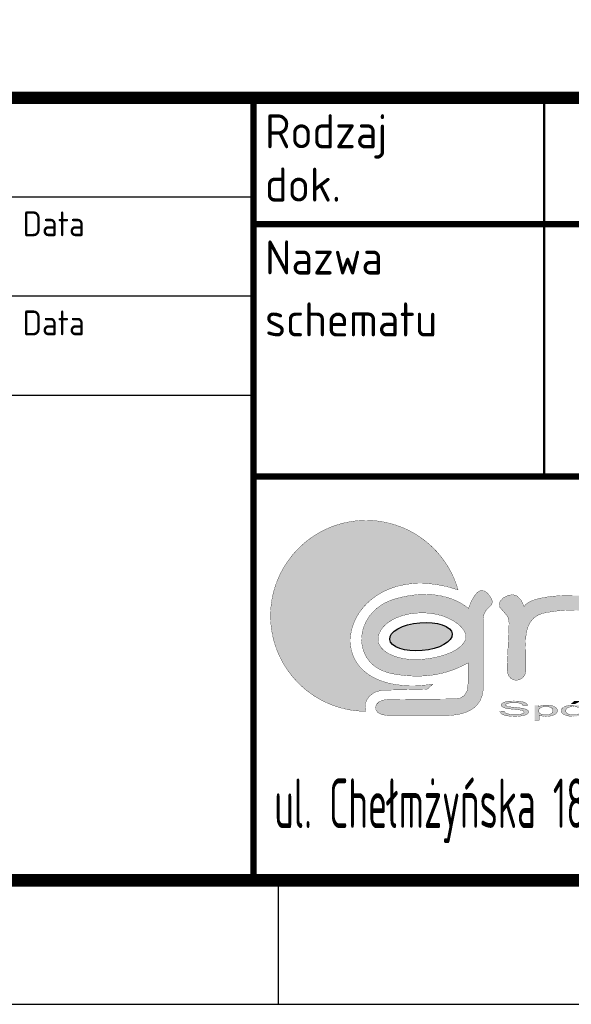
# Model space of a CAD drawing. Header units: millimetres. Extents: x 472 to 1299, y 510 to 798.
# Tile 24 of 69: x 698 to 720, y 510 to 550. Entities that reach past the tile are written whole.
import ezdxf
from ezdxf.enums import TextEntityAlignment as Align

# ---------------------------------------------------------------- set-up
doc = ezdxf.new("R2010")
doc.units = ezdxf.units.MM
doc.header["$LTSCALE"] = 4
doc.linetypes.add('DOT2', pattern=[0.125, 0, -0.125])
for name, color, linetype in [('LOGO', 152, 'Continuous'), ('Ramka', 7, 'Continuous'), ('WARSTWA_1', 7, 'Continuous')]:
    doc.layers.add(name, color=color, linetype=linetype)
doc.styles.add('ROMAND', font='romand')
doc.styles.get("Standard").update_dxf_attribs({"font": 'ISOCP.SHX'})

# ---------------------------------------------------------------- blocks, each defined once
blk = doc.blocks.new('LOGO')
at = {"layer": 'LOGO'}
blk.add_hatch(color=256, dxfattribs=at).paths.add_polyline_path([(6.599, 6.995), (6.76, 7.034), (6.926, 7.067), (7.096, 7.094), (7.271, 7.115), (7.449, 7.129), (7.633, 7.137), (7.82, 7.137), (8.011, 7.131), (8.207, 7.117), (8.407, 7.095), (8.611, 7.066), (8.819, 7.029), (9.031, 6.984), (9.246, 6.93), (9.466, 6.867), (9.689, 6.796), (9.613, 7.042), (9.524, 7.281), (9.423, 7.515), (9.311, 7.743), (9.188, 7.964), (9.054, 8.178), (8.909, 8.384), (8.754, 8.582), (8.59, 8.772), (8.416, 8.954), (8.233, 9.126), (8.042, 9.289), (7.843, 9.443), (7.635, 9.586), (7.421, 9.719), (7.199, 9.841), (6.971, 9.952), (6.736, 10.051), (6.495, 10.138), (6.249, 10.213), (5.998, 10.275), (5.741, 10.324), (5.481, 10.359), (5.216, 10.38), (4.948, 10.388), (4.687, 10.381), (4.429, 10.36), (4.176, 10.327), (3.926, 10.281), (3.681, 10.222), (3.441, 10.151), (3.206, 10.069), (2.976, 9.975), (2.753, 9.87), (2.536, 9.754), (2.325, 9.628), (2.121, 9.492), (1.925, 9.347), (1.736, 9.191), (1.555, 9.027), (1.382, 8.855), (1.218, 8.674), (1.063, 8.485), (0.917, 8.288), (0.781, 8.084), (0.655, 7.874), (0.539, 7.656), (0.434, 7.433), (0.34, 7.203), (0.258, 6.968), (0.187, 6.728), (0.128, 6.483), (0.082, 6.234), (0.049, 5.98), (0.028, 5.723), (0.022, 5.462), (0.028, 5.201), (0.049, 4.944), (0.082, 4.691), (0.128, 4.442), (0.186, 4.198), (0.257, 3.958), (0.339, 3.724), (0.432, 3.495), (0.537, 3.272), (0.652, 3.055), (0.777, 2.844), (0.913, 2.641), (1.058, 2.445), (1.212, 2.256), (1.376, 2.075), (1.548, 1.902), (1.728, 1.738), (1.916, 1.583), (2.112, 1.438), (2.315, 1.301), (2.525, 1.175), (2.741, 1.059), (2.964, 0.954), (3.193, 0.86), (3.427, 0.777), (3.666, 0.705), (3.91, 0.646), (4.159, 0.599), (4.411, 0.565), (4.668, 0.544), (4.928, 0.536), (4.895, 0.818), (4.964, 1.091), (5.132, 1.333), (5.396, 1.519), (5.754, 1.623), (8.09, 1.673), (8.189, 1.758), (8.286, 1.845), (8.38, 1.934), (8.133, 1.904), (7.894, 1.881), (7.663, 1.866), (7.44, 1.858), (7.224, 1.858), (7.017, 1.864), (6.817, 1.878), (6.624, 1.897), (6.44, 1.924), (6.263, 1.956), (6.093, 1.994), (5.931, 2.038), (5.776, 2.087), (5.629, 2.142), (5.488, 2.201), (5.356, 2.266), (5.23, 2.335), (5.111, 2.409), (5, 2.487), (4.895, 2.568), (4.798, 2.654), (4.707, 2.743), (4.623, 2.836), (4.546, 2.932), (4.476, 3.031), (4.413, 3.132), (4.356, 3.236), (4.306, 3.343), (4.262, 3.451), (4.225, 3.562), (4.194, 3.674), (4.17, 3.787), (4.152, 3.902), (4.14, 4.018), (4.134, 4.135), (4.135, 4.253), (4.142, 4.37), (4.155, 4.489), (4.174, 4.607), (4.198, 4.725), (4.229, 4.842), (4.266, 4.959), (4.308, 5.075), (4.356, 5.19), (4.41, 5.304), (4.469, 5.417), (4.534, 5.527), (4.605, 5.636), (4.681, 5.743), (4.762, 5.847), (4.849, 5.949), (4.941, 6.048), (5.039, 6.145), (5.141, 6.238), (5.249, 6.328), (5.362, 6.414), (5.48, 6.496), (5.603, 6.575), (5.731, 6.649), (5.864, 6.719), (6.001, 6.784), (6.144, 6.845), (6.291, 6.9), (6.443, 6.95)])
h = blk.add_hatch(color=7, dxfattribs=at)
h.paths.add_polyline_path([(10.22, 5.846), (10.022, 5.995), (9.812, 6.126), (9.591, 6.239), (9.36, 6.336), (9.12, 6.416), (8.871, 6.479), (8.614, 6.526), (8.351, 6.556), (8.08, 6.569), (7.805, 6.567), (7.525, 6.548), (7.24, 6.513), (6.953, 6.463), (6.663, 6.397), (6.372, 6.315), (6.143, 6.233), (5.93, 6.134), (5.735, 6.021), (5.556, 5.894), (5.394, 5.755), (5.249, 5.606), (5.121, 5.447), (5.01, 5.28), (4.917, 5.107), (4.842, 4.929), (4.784, 4.747), (4.743, 4.563), (4.721, 4.378), (4.716, 4.193), (4.73, 4.01), (4.762, 3.831), (4.812, 3.656), (4.88, 3.487), (4.967, 3.325), (5.073, 3.173), (5.197, 3.03), (5.34, 2.899), (5.502, 2.781), (5.684, 2.678), (5.884, 2.59), (6.104, 2.519), (6.344, 2.467), (6.629, 2.42), (6.913, 2.384), (7.195, 2.361), (7.477, 2.35), (7.757, 2.352), (8.035, 2.367), (8.312, 2.397), (8.588, 2.44), (8.861, 2.499), (9.134, 2.574), (9.404, 2.664), (9.673, 2.771), (9.94, 2.894), (10.206, 3.035), (10.206, 1.984), (10.154, 1.599), (10.005, 1.343), (9.769, 1.205), (9.453, 1.175), (6.074, 1.147), (5.802, 1.111), (5.603, 1.018), (5.479, 0.888), (5.431, 0.738), (5.463, 0.588), (5.574, 0.456), (5.768, 0.362), (6.045, 0.323), (9.212, 0.323), (9.52, 0.348), (9.807, 0.398), (10.069, 0.475), (10.304, 0.58), (10.509, 0.714), (10.681, 0.879), (10.818, 1.075), (10.916, 1.305), (10.973, 1.57), (10.986, 1.871), (10.986, 5.321), (11.021, 5.53), (11.112, 5.721), (11.27, 5.889), (11.425, 6.043), (11.458, 6.218), (11.37, 6.414), (11.192, 6.645), (11.017, 6.759), (10.847, 6.765), (10.681, 6.669), (10.521, 6.479), (10.367, 6.202)])
h.paths.add_polyline_path([(9.857, 4.879), (9.989, 4.711), (10.069, 4.545), (10.094, 4.385), (10.06, 4.214), (9.968, 4.046), (9.82, 3.885), (9.62, 3.734), (9.369, 3.594), (9.07, 3.471), (8.725, 3.366), (8.335, 3.282), (7.905, 3.223), (7.543, 3.202), (7.199, 3.213), (6.876, 3.254), (6.58, 3.322), (6.313, 3.414), (6.079, 3.528), (5.884, 3.661), (5.731, 3.812), (5.624, 3.976), (5.567, 4.153), (5.564, 4.339), (5.617, 4.544), (5.718, 4.739), (5.862, 4.922), (6.048, 5.09), (6.272, 5.239), (6.531, 5.368), (6.822, 5.473), (7.142, 5.551), (7.489, 5.6), (7.858, 5.617), (8.229, 5.597), (8.578, 5.539), (8.902, 5.449), (9.196, 5.332), (9.456, 5.195), (9.678, 5.042)], flags=16)
h.paths.add_polyline_path([(13.289, 6.138), (13.168, 6.047), (13.09, 5.948), (12.93, 6.277), (12.74, 6.476), (12.52, 6.554), (12.275, 6.52), (12.004, 6.382), (11.812, 6.15), (11.841, 5.898), (12.04, 5.671), (12.255, 5.413), (12.315, 5.107), (12.304, 4.707), (12.216, 2.82), (12.226, 2.559), (12.295, 2.364), (12.409, 2.23), (12.552, 2.156), (12.709, 2.138), (12.866, 2.173), (13.007, 2.258), (13.117, 2.39), (13.182, 2.567), (13.187, 2.784), (13.169, 3.972), (13.174, 4.332), (13.218, 4.65), (13.301, 4.925), (13.424, 5.156), (13.586, 5.344), (13.789, 5.487), (14.034, 5.585), (14.306, 5.64), (14.581, 5.686), (14.857, 5.72), (15.136, 5.742), (15.416, 5.751), (15.698, 5.745), (15.982, 5.725), (16.268, 5.689), (16.555, 5.637), (16.845, 5.567), (17.136, 5.478), (17.428, 5.369), (17.529, 5.324), (17.63, 5.279), (17.757, 5.239), (18.096, 5.289), (18.217, 5.502), (18.084, 5.797), (17.946, 5.929), (17.773, 6.047), (17.567, 6.15), (17.334, 6.24), (17.077, 6.316), (16.801, 6.38), (16.509, 6.43), (16.206, 6.468), (15.895, 6.494), (15.581, 6.507), (15.268, 6.509), (14.96, 6.5), (14.662, 6.479), (14.376, 6.448), (14.108, 6.406), (13.861, 6.353), (13.639, 6.291), (13.447, 6.219)])
h.paths.add_polyline_path([(20.924, 5.919), (21.228, 5.947), (21.55, 5.963), (21.887, 5.967), (22.238, 5.958), (22.6, 5.937), (22.97, 5.903), (23.33, 5.829), (23.614, 5.699), (23.812, 5.518), (23.915, 5.291), (23.915, 5.023), (23.894, 4.916), (23.877, 4.818), (23.865, 4.725), (23.556, 4.81), (23.251, 4.883), (22.948, 4.944), (22.649, 4.994), (22.352, 5.031), (22.058, 5.057), (21.767, 5.072), (21.478, 5.075), (21.192, 5.068), (20.909, 5.051), (20.628, 5.023), (20.35, 4.985), (20.074, 4.938), (19.805, 4.877), (19.56, 4.797), (19.338, 4.699), (19.141, 4.587), (18.968, 4.461), (18.819, 4.323), (18.695, 4.177), (18.596, 4.022), (18.521, 3.863), (18.471, 3.699), (18.447, 3.534), (18.448, 3.37), (18.475, 3.208), (18.528, 3.05), (18.606, 2.899), (18.711, 2.756), (18.842, 2.623), (19, 2.502), (19.184, 2.395), (19.395, 2.305), (19.633, 2.232), (19.908, 2.177), (20.178, 2.13), (20.445, 2.092), (20.708, 2.063), (20.97, 2.044), (21.229, 2.035), (21.488, 2.036), (21.747, 2.047), (22.007, 2.069), (22.268, 2.103), (22.531, 2.147), (22.798, 2.204), (23.068, 2.272), (23.342, 2.353), (23.622, 2.446), (23.907, 2.552), (24.043, 2.575), (24.149, 2.525), (24.221, 2.394), (24.319, 2.218), (24.483, 2.127), (24.717, 2.126), (24.915, 2.162), (25.109, 2.213), (25.299, 2.282), (25.498, 2.455), (25.502, 2.71), (25.299, 2.978), (25.072, 3.214), (25.006, 3.457), (24.995, 3.745), (24.985, 4.032), (24.972, 4.366), (24.97, 4.73), (24.995, 5.108), (25.024, 5.517), (24.958, 5.837), (24.66, 6.116), (24.46, 6.223), (24.236, 6.314), (23.991, 6.391), (23.728, 6.454), (23.448, 6.504), (23.155, 6.542), (22.852, 6.568), (22.541, 6.583), (22.225, 6.587), (21.906, 6.581), (21.588, 6.567), (21.273, 6.544), (20.963, 6.513), (20.662, 6.476), (20.372, 6.432), (20.096, 6.382), (19.836, 6.327), (19.596, 6.268), (19.378, 6.205), (19.184, 6.14), (19.018, 6.072), (18.882, 6.002), (18.778, 5.931), (18.711, 5.86), (18.535, 5.603), (18.444, 5.366), (18.445, 5.163), (18.547, 5.007), (18.756, 4.913), (19.08, 4.895), (19.266, 4.924), (19.393, 4.997), (19.435, 5.122), (19.459, 5.258), (19.525, 5.382), (19.63, 5.495), (19.77, 5.595), (19.944, 5.684), (20.149, 5.761), (20.382, 5.826), (20.642, 5.878)])
h.paths.add_polyline_path([(21.038, 4.349), (21.447, 4.371), (21.856, 4.374), (22.238, 4.362), (22.589, 4.334), (22.905, 4.29), (23.181, 4.23), (23.413, 4.154), (23.598, 4.062), (23.73, 3.954), (23.807, 3.829), (23.823, 3.687), (23.774, 3.525), (23.662, 3.372), (23.493, 3.232), (23.271, 3.106), (23.001, 2.995), (22.689, 2.901), (22.339, 2.826), (21.956, 2.772), (21.545, 2.74), (21.133, 2.731), (20.749, 2.745), (20.396, 2.78), (20.079, 2.837), (19.801, 2.915), (19.566, 3.013), (19.38, 3.131), (19.246, 3.268), (19.168, 3.424), (19.159, 3.57), (19.215, 3.709), (19.332, 3.84), (19.504, 3.96), (19.727, 4.069), (19.997, 4.164), (20.308, 4.244), (20.657, 4.306)], flags=16)
h.paths.add_polyline_path([(26.433, 8.042), (26.186, 7.859), (25.995, 7.66), (25.853, 7.445), (25.755, 7.214), (25.693, 6.968), (25.661, 6.706), (25.654, 6.428), (25.753, 2.637), (25.86, 2.364), (26.084, 2.256), (26.324, 2.321), (26.478, 2.566), (26.541, 2.88), (26.584, 3.201), (26.61, 3.525), (26.624, 3.853), (26.63, 4.18), (26.632, 4.506), (30.126, 4.426), (30.412, 4.454), (30.596, 4.544), (30.688, 4.675), (30.696, 4.826), (30.631, 4.973), (30.501, 5.096), (30.316, 5.172), (30.084, 5.179), (29.888, 5.158), (29.673, 5.141), (29.439, 5.129), (29.186, 5.122), (28.916, 5.12), (28.63, 5.121), (28.327, 5.126), (28.009, 5.136), (27.677, 5.149), (27.331, 5.165), (26.972, 5.185), (26.6, 5.207), (26.57, 5.534), (26.562, 5.836), (26.575, 6.114), (26.609, 6.37), (26.665, 6.603), (26.742, 6.816), (26.841, 7.009), (26.962, 7.184), (27.104, 7.34), (27.269, 7.479), (27.455, 7.603), (27.664, 7.711), (27.895, 7.805), (28.149, 7.887), (28.425, 7.956), (28.723, 8.013), (29.077, 8.06), (29.415, 8.08), (29.734, 8.073), (30.033, 8.039), (30.308, 7.979), (30.557, 7.892), (30.779, 7.779), (30.97, 7.639), (31.129, 7.472), (31.252, 7.279), (31.339, 7.058), (31.387, 6.87), (31.432, 6.697), (31.489, 6.556), (31.616, 6.41), (31.788, 6.339), (31.985, 6.336), (32.187, 6.394), (32.372, 6.505), (32.521, 6.662), (32.612, 6.857), (32.625, 7.085), (32.54, 7.337), (32.41, 7.532), (32.268, 7.712), (32.113, 7.877), (31.948, 8.027), (31.772, 8.162), (31.586, 8.284), (31.39, 8.391), (31.184, 8.485), (30.97, 8.565), (30.748, 8.632), (30.518, 8.685), (30.28, 8.727), (30.035, 8.755), (29.784, 8.771), (29.528, 8.776), (29.265, 8.768), (28.998, 8.749), (28.727, 8.718), (28.451, 8.677), (28.172, 8.624), (27.89, 8.561), (27.606, 8.488), (27.32, 8.405), (27.032, 8.311), (26.743, 8.208)])
h.paths.add_polyline_path([(34.499, 6.069), (34.443, 6.278), (34.294, 6.426), (34.086, 6.483), (33.877, 6.426), (33.729, 6.278), (33.672, 6.069), (33.672, 2.711), (33.729, 2.502), (33.877, 2.354), (34.086, 2.297), (34.294, 2.354), (34.443, 2.502), (34.499, 2.711)])
h.paths.add_polyline_path([(35.444, 2.699), (35.445, 2.698), (36.267, 2.698), (36.286, 3.062), (36.291, 3.421), (36.284, 3.774), (36.322, 4.042), (36.445, 4.126), (36.628, 4.083), (36.847, 3.972), (37.078, 3.851), (37.343, 3.736), (37.609, 3.617), (37.877, 3.497), (38.144, 3.375), (38.412, 3.253), (38.68, 3.133), (38.946, 3.014), (39.211, 2.899), (39.475, 2.788), (39.736, 2.682), (39.994, 2.582), (40.25, 2.49), (40.621, 2.377), (40.958, 2.312), (41.265, 2.293), (41.545, 2.32), (41.734, 2.411), (41.788, 2.576), (41.593, 2.778), (41.495, 2.832), (41.322, 2.902), (41.087, 2.985), (40.804, 3.079), (40.486, 3.183), (40.148, 3.294), (39.802, 3.411), (39.463, 3.531), (39.143, 3.653), (38.857, 3.774), (39.147, 3.788), (39.443, 3.817), (39.743, 3.86), (40.048, 3.918), (40.358, 3.991), (40.672, 4.079), (40.992, 4.182), (41.317, 4.3), (41.539, 4.436), (41.692, 4.609), (41.78, 4.809), (41.81, 5.027), (41.787, 5.252), (41.716, 5.476), (41.602, 5.688), (41.452, 5.88), (41.269, 6.042), (41.061, 6.164), (40.853, 6.247), (40.621, 6.32), (40.368, 6.383), (40.098, 6.436), (39.813, 6.48), (39.518, 6.513), (39.215, 6.536), (38.908, 6.549), (38.6, 6.551), (38.294, 6.543), (37.993, 6.525), (37.7, 6.496), (37.42, 6.456), (37.155, 6.406), (36.908, 6.345), (36.682, 6.273), (36.482, 6.189), (36.31, 6.095), (36.352, 9.169), (36.326, 9.439), (36.217, 9.652), (36.005, 9.757), (35.784, 9.708), (35.65, 9.515), (35.595, 9.206)])
h.paths.add_polyline_path([(36.647, 4.957), (36.615, 5.087), (36.655, 5.225), (36.762, 5.363), (36.928, 5.495), (37.148, 5.616), (37.414, 5.723), (37.721, 5.811), (38.061, 5.875), (38.428, 5.911), (38.815, 5.914), (39.248, 5.884), (39.649, 5.831), (40.01, 5.757), (40.325, 5.665), (40.583, 5.556), (40.778, 5.433), (40.901, 5.298), (40.943, 5.153), (40.901, 5.01), (40.779, 4.879), (40.586, 4.764), (40.329, 4.665), (40.015, 4.584), (39.653, 4.524), (39.251, 4.485), (38.815, 4.471), (38.424, 4.477), (38.053, 4.5), (37.709, 4.537), (37.4, 4.59), (37.132, 4.659), (36.913, 4.743), (36.749, 4.843)], flags=16)
h.paths.add_polyline_path([(36.063, 2.343), (36.211, 2.49), (36.267, 2.697), (35.445, 2.697), (35.501, 2.49), (35.649, 2.343), (35.856, 2.286)])
h.paths.add_polyline_path([(43.095, 2.997), (43.307, 2.857), (43.538, 2.728), (43.786, 2.611), (44.05, 2.508), (44.329, 2.418), (44.621, 2.343), (44.926, 2.283), (45.241, 2.239), (45.566, 2.212), (45.899, 2.203), (46.232, 2.212), (46.557, 2.239), (46.872, 2.283), (47.177, 2.343), (47.469, 2.418), (47.748, 2.508), (48.012, 2.611), (48.26, 2.728), (48.491, 2.857), (48.703, 2.997), (48.895, 3.147), (49.065, 3.307), (49.213, 3.477), (49.337, 3.654), (49.436, 3.839), (49.508, 4.031), (49.552, 4.228), (49.567, 4.43), (49.552, 4.632), (49.508, 4.829), (49.436, 5.021), (49.337, 5.206), (49.213, 5.383), (49.065, 5.552), (48.895, 5.713), (48.703, 5.863), (48.491, 6.003), (48.26, 6.132), (48.012, 6.249), (47.748, 6.352), (47.469, 6.442), (47.177, 6.517), (46.872, 6.577), (46.557, 6.621), (46.232, 6.648), (45.899, 6.657), (45.566, 6.648), (45.241, 6.621), (44.926, 6.577), (44.621, 6.517), (44.329, 6.442), (44.05, 6.352), (43.786, 6.249), (43.538, 6.132), (43.307, 6.003), (43.095, 5.863), (42.903, 5.713), (42.733, 5.552), (42.585, 5.383), (42.461, 5.206), (42.362, 5.021), (42.29, 4.829), (42.246, 4.632), (42.231, 4.43), (42.246, 4.228), (42.29, 4.031), (42.362, 3.839), (42.461, 3.654), (42.585, 3.477), (42.733, 3.307), (42.903, 3.147)])
h.paths.add_polyline_path([(43.514, 3.601), (43.335, 3.752), (43.191, 3.914), (43.085, 4.085), (43.019, 4.265), (42.997, 4.452), (43.019, 4.638), (43.085, 4.818), (43.191, 4.989), (43.335, 5.151), (43.514, 5.302), (43.725, 5.44), (43.966, 5.565), (44.234, 5.674), (44.525, 5.767), (44.838, 5.841), (45.17, 5.896), (45.517, 5.93), (45.877, 5.942), (46.238, 5.93), (46.585, 5.896), (46.917, 5.841), (47.23, 5.767), (47.521, 5.674), (47.789, 5.565), (48.03, 5.44), (48.241, 5.302), (48.42, 5.151), (48.564, 4.989), (48.67, 4.818), (48.735, 4.638), (48.758, 4.452), (48.735, 4.265), (48.67, 4.085), (48.564, 3.914), (48.42, 3.752), (48.241, 3.601), (48.03, 3.463), (47.789, 3.338), (47.521, 3.229), (47.23, 3.137), (46.917, 3.062), (46.585, 3.007), (46.238, 2.973), (45.877, 2.962), (45.517, 2.973), (45.17, 3.007), (44.838, 3.062), (44.525, 3.137), (44.234, 3.229), (43.966, 3.338), (43.725, 3.463)], flags=16)
h = blk.add_hatch(color=256, dxfattribs=at)
edge = h.paths.add_edge_path()
edge.add_ellipse((7.776, 4.387), major_axis=(-1.614, -0.142), ratio=0.446439, start_angle=0, end_angle=360)
h = blk.add_hatch(color=7, dxfattribs=at)
h.paths.add_polyline_path([(11.989, 0.966), (11.945, 0.931), (11.918, 0.895), (11.909, 0.857), (11.917, 0.823), (11.938, 0.791), (11.975, 0.761), (12.026, 0.734), (12.093, 0.71), (12.174, 0.689), (12.261, 0.674), (12.381, 0.658), (12.535, 0.641), (12.687, 0.626), (12.798, 0.613), (12.868, 0.604), (12.939, 0.591), (13.022, 0.568), (13.094, 0.52), (13.079, 0.46), (13.019, 0.418), (12.939, 0.395), (12.873, 0.382), (12.797, 0.372), (12.714, 0.366), (12.623, 0.365), (12.521, 0.367), (12.425, 0.375), (12.336, 0.387), (12.259, 0.404), (12.166, 0.434), (12.095, 0.488), (12.071, 0.542), (11.838, 0.534), (11.851, 0.484), (11.886, 0.438), (11.94, 0.395), (12.014, 0.358), (12.104, 0.327), (12.21, 0.304), (12.333, 0.287), (12.475, 0.276), (12.635, 0.273), (12.764, 0.276), (12.884, 0.287), (12.995, 0.303), (13.094, 0.326), (13.175, 0.354), (13.241, 0.388), (13.288, 0.425), (13.317, 0.463), (13.326, 0.504), (13.318, 0.543), (13.292, 0.58), (13.249, 0.613), (13.187, 0.643), (13.107, 0.669), (13.007, 0.692), (12.911, 0.706), (12.773, 0.723), (12.593, 0.741), (12.418, 0.759), (12.294, 0.777), (12.194, 0.802), (12.142, 0.85), (12.165, 0.909), (12.25, 0.945), (12.332, 0.964), (12.442, 0.975), (12.578, 0.979), (12.71, 0.975), (12.818, 0.963), (12.903, 0.942), (12.998, 0.899), (13.033, 0.832), (13.27, 0.839), (13.257, 0.883), (13.226, 0.923), (13.178, 0.96), (13.113, 0.993), (13.032, 1.02), (12.934, 1.041), (12.823, 1.057), (12.7, 1.066), (12.567, 1.069), (12.445, 1.066), (12.331, 1.057), (12.224, 1.043), (12.13, 1.023), (12.051, 0.997)])
h.paths.add_polyline_path([(13.865, 0.344), (13.907, 0.325), (13.957, 0.308), (14.014, 0.294), (14.078, 0.283), (14.146, 0.276), (14.22, 0.274), (14.323, 0.278), (14.423, 0.29), (14.519, 0.31), (14.607, 0.338), (14.679, 0.373), (14.736, 0.415), (14.778, 0.463), (14.803, 0.514), (14.811, 0.569), (14.804, 0.621), (14.781, 0.67), (14.743, 0.716), (14.691, 0.757), (14.624, 0.792), (14.543, 0.82), (14.45, 0.84), (14.348, 0.852), (14.237, 0.856), (14.153, 0.854), (14.078, 0.847), (14.011, 0.835), (13.951, 0.819), (13.896, 0.797), (13.844, 0.771), (13.844, 0.844), (13.635, 0.844), (13.635, 0.073), (13.865, 0.073)])
h.paths.add_polyline_path([(13.89, 0.443), (13.855, 0.496), (13.843, 0.562), (13.855, 0.628), (13.893, 0.683), (13.956, 0.726), (14.035, 0.757), (14.121, 0.776), (14.216, 0.782), (14.309, 0.777), (14.394, 0.759), (14.47, 0.729), (14.529, 0.688), (14.565, 0.635), (14.576, 0.57), (14.564, 0.502), (14.528, 0.447), (14.467, 0.405), (14.39, 0.375), (14.302, 0.357), (14.205, 0.351), (14.11, 0.357), (14.024, 0.374), (13.949, 0.403)], flags=16)
h.paths.add_polyline_path([(16.094, 0.781), (15.965, 0.823), (15.812, 0.848), (15.637, 0.856), (15.478, 0.85), (15.336, 0.829), (15.212, 0.794), (15.095, 0.736), (15.026, 0.659), (15.002, 0.565), (15.022, 0.478), (15.08, 0.406), (15.178, 0.349), (15.307, 0.307), (15.46, 0.282), (15.637, 0.274), (15.753, 0.277), (15.862, 0.289), (15.965, 0.308), (16.057, 0.334), (16.133, 0.365), (16.193, 0.404), (16.237, 0.45), (16.263, 0.506), (16.271, 0.573), (16.252, 0.655), (16.193, 0.724)])
h.paths.add_polyline_path([(16.023, 0.632), (16.035, 0.568), (16.023, 0.501), (15.985, 0.447), (15.922, 0.405), (15.84, 0.375), (15.745, 0.357), (15.637, 0.351), (15.529, 0.357), (15.434, 0.375), (15.352, 0.405), (15.289, 0.446), (15.251, 0.5), (15.238, 0.565), (15.251, 0.63), (15.289, 0.684), (15.352, 0.725), (15.434, 0.755), (15.529, 0.772), (15.637, 0.778), (15.744, 0.772), (15.839, 0.754), (15.921, 0.725), (15.985, 0.684)], flags=16)
h.paths.add_polyline_path([(16.538, 0.671), (16.372, 0.613), (16.372, 0.53), (16.538, 0.588), (16.538, 0.286), (16.766, 0.286), (16.766, 0.668), (16.939, 0.728), (16.939, 0.811), (16.766, 0.75), (16.766, 1.056), (16.538, 1.056)])
h.paths.add_polyline_path([(17.352, 0.617), (17.352, 1.056), (17.122, 1.056), (17.122, 0.286), (17.352, 0.286), (17.352, 0.507), (17.514, 0.571), (17.962, 0.286), (18.245, 0.286), (17.675, 0.637), (18.192, 0.844), (17.895, 0.844)])
h.paths.add_polyline_path([(19.524, 0.52), (19.524, 0.646), (19.523, 0.684), (19.519, 0.713), (19.513, 0.733), (19.496, 0.757), (19.472, 0.779), (19.441, 0.797), (19.401, 0.813), (19.348, 0.827), (19.282, 0.84), (19.202, 0.849), (19.108, 0.855), (19, 0.856), (18.888, 0.854), (18.786, 0.848), (18.693, 0.837), (18.611, 0.822), (18.543, 0.803), (18.49, 0.78), (18.447, 0.754), (18.414, 0.722), (18.389, 0.685), (18.613, 0.672), (18.657, 0.726), (18.727, 0.755), (18.788, 0.768), (18.868, 0.776), (18.967, 0.778), (19.073, 0.775), (19.16, 0.764), (19.254, 0.739), (19.295, 0.689), (19.292, 0.64), (19.188, 0.628), (19.052, 0.617), (18.882, 0.608), (18.799, 0.603), (18.731, 0.598), (18.679, 0.593), (18.619, 0.585), (18.564, 0.575), (18.513, 0.562), (18.467, 0.547), (18.428, 0.529), (18.395, 0.508), (18.369, 0.485), (18.354, 0.46), (18.349, 0.433), (18.363, 0.389), (18.403, 0.351), (18.469, 0.318), (18.561, 0.294), (18.675, 0.279), (18.812, 0.274), (18.901, 0.276), (18.985, 0.282), (19.066, 0.292), (19.145, 0.307), (19.227, 0.328), (19.311, 0.355), (19.321, 0.33), (19.336, 0.307), (19.357, 0.286), (19.59, 0.286), (19.542, 0.342), (19.531, 0.387), (19.526, 0.443)])
h.paths.add_polyline_path([(19.103, 0.372), (19.031, 0.358), (18.952, 0.35), (18.867, 0.348), (18.785, 0.35), (18.685, 0.363), (18.606, 0.4), (18.589, 0.451), (18.636, 0.488), (18.696, 0.509), (18.765, 0.518), (18.832, 0.525), (18.917, 0.53), (19.07, 0.541), (19.195, 0.553), (19.292, 0.566), (19.292, 0.504), (19.27, 0.447), (19.197, 0.398)], flags=16)
h.paths.add_polyline_path([(21.643, 0.781), (21.643, 0.844), (20.535, 0.844), (20.535, 0.767), (21.088, 0.767), (21.167, 0.768), (21.253, 0.769), (21.347, 0.77), (20.485, 0.363), (20.485, 0.286), (21.684, 0.286), (21.684, 0.368), (21.058, 0.368), (20.965, 0.367), (20.869, 0.365), (20.768, 0.363), (20.909, 0.427)])
h.paths.add_polyline_path([(22.552, 0.565), (22.572, 0.478), (22.63, 0.406), (22.728, 0.349), (22.857, 0.307), (23.01, 0.282), (23.187, 0.274), (23.303, 0.277), (23.412, 0.289), (23.515, 0.308), (23.607, 0.334), (23.683, 0.365), (23.743, 0.404), (23.786, 0.45), (23.813, 0.506), (23.821, 0.573), (23.802, 0.655), (23.743, 0.724), (23.644, 0.781), (23.515, 0.823), (23.362, 0.848), (23.187, 0.856), (23.028, 0.85), (22.886, 0.829), (22.762, 0.794), (22.645, 0.736), (22.575, 0.659)])
h.paths.add_polyline_path([(22.788, 0.565), (22.801, 0.63), (22.839, 0.684), (22.902, 0.725), (22.984, 0.755), (23.079, 0.772), (23.187, 0.778), (23.294, 0.772), (23.389, 0.754), (23.471, 0.725), (23.535, 0.684), (23.573, 0.632), (23.585, 0.568), (23.573, 0.501), (23.535, 0.447), (23.472, 0.405), (23.39, 0.375), (23.295, 0.357), (23.187, 0.351), (23.079, 0.357), (22.984, 0.375), (22.902, 0.405), (22.839, 0.446), (22.801, 0.5)], flags=16)
h.paths.add_polyline_path([(24.731, 0.565), (24.75, 0.478), (24.809, 0.406), (24.906, 0.349), (25.035, 0.307), (25.189, 0.282), (25.366, 0.274), (25.481, 0.277), (25.59, 0.289), (25.693, 0.308), (25.785, 0.334), (25.861, 0.365), (25.922, 0.404), (25.965, 0.45), (25.991, 0.506), (26, 0.573), (25.98, 0.655), (25.921, 0.724), (25.823, 0.781), (25.693, 0.823), (25.541, 0.848), (25.366, 0.856), (25.207, 0.85), (25.065, 0.829), (24.94, 0.794), (24.824, 0.736), (24.754, 0.659)])
h.paths.add_polyline_path([(24.967, 0.565), (24.979, 0.63), (25.017, 0.684), (25.08, 0.725), (25.163, 0.755), (25.258, 0.772), (25.366, 0.778), (25.473, 0.772), (25.568, 0.754), (25.65, 0.725), (25.713, 0.684), (25.751, 0.632), (25.764, 0.568), (25.751, 0.501), (25.714, 0.447), (25.651, 0.405), (25.569, 0.375), (25.474, 0.357), (25.366, 0.351), (25.258, 0.357), (25.163, 0.375), (25.08, 0.405), (25.017, 0.446), (24.979, 0.5)], flags=16)
blk.add_ellipse((7.776, 4.387), major_axis=(-1.614, -0.142), ratio=0.446439, dxfattribs=at)
at = {"layer": 'WARSTWA_1', "color": 152, "linetype": 'Continuous', "const_width": 0.015}
blk.add_lwpolyline([(8.38, 1.934), (8.133, 1.904), (7.894, 1.881), (7.663, 1.866), (7.44, 1.858), (7.224, 1.858), (7.017, 1.864), (6.817, 1.878), (6.624, 1.897), (6.44, 1.924), (6.263, 1.956), (6.093, 1.994), (5.931, 2.038), (5.776, 2.087), (5.629, 2.142), (5.488, 2.201), (5.356, 2.266), (5.23, 2.335), (5.111, 2.409), (5, 2.487), (4.895, 2.568), (4.798, 2.654), (4.707, 2.743), (4.623, 2.836), (4.546, 2.932), (4.476, 3.031), (4.413, 3.132), (4.356, 3.236), (4.306, 3.343), (4.262, 3.451), (4.225, 3.562), (4.194, 3.674), (4.17, 3.787), (4.152, 3.902), (4.14, 4.018), (4.134, 4.135), (4.135, 4.253), (4.142, 4.37), (4.155, 4.489), (4.174, 4.607), (4.198, 4.725), (4.229, 4.842), (4.266, 4.959), (4.308, 5.075), (4.356, 5.19), (4.41, 5.304), (4.469, 5.417), (4.534, 5.527), (4.605, 5.636), (4.681, 5.743), (4.762, 5.847), (4.849, 5.949), (4.941, 6.048), (5.039, 6.145), (5.141, 6.238), (5.249, 6.328), (5.362, 6.414), (5.48, 6.496), (5.603, 6.575), (5.731, 6.649), (5.864, 6.719), (6.001, 6.784), (6.144, 6.845), (6.291, 6.9), (6.443, 6.95), (6.599, 6.995), (6.76, 7.034), (6.926, 7.067), (7.096, 7.094), (7.271, 7.115), (7.449, 7.129), (7.633, 7.137), (7.82, 7.137), (8.011, 7.131), (8.207, 7.117), (8.407, 7.095), (8.611, 7.066), (8.819, 7.029), (9.031, 6.984), (9.246, 6.93), (9.466, 6.867), (9.689, 6.796), (9.689, 6.796), (9.613, 7.042), (9.524, 7.281), (9.423, 7.515), (9.311, 7.743), (9.188, 7.964), (9.054, 8.178), (8.909, 8.384), (8.754, 8.582), (8.59, 8.772), (8.416, 8.954), (8.233, 9.126), (8.042, 9.289), (7.843, 9.443), (7.635, 9.586), (7.421, 9.719), (7.199, 9.841), (6.971, 9.952), (6.736, 10.051), (6.495, 10.138), (6.249, 10.213), (5.998, 10.275), (5.741, 10.324), (5.481, 10.359), (5.216, 10.38), (4.948, 10.388), (4.948, 10.388), (4.687, 10.381), (4.429, 10.36), (4.176, 10.327), (3.926, 10.281), (3.681, 10.222), (3.441, 10.151), (3.206, 10.069), (2.976, 9.975), (2.753, 9.87), (2.536, 9.754), (2.325, 9.628), (2.121, 9.492), (1.925, 9.347), (1.736, 9.191), (1.555, 9.027), (1.382, 8.855), (1.218, 8.674), (1.063, 8.485), (0.917, 8.288), (0.781, 8.084), (0.655, 7.874), (0.539, 7.656), (0.434, 7.433), (0.34, 7.203), (0.258, 6.968), (0.187, 6.728), (0.128, 6.483), (0.082, 6.234), (0.049, 5.98), (0.028, 5.723), (0.022, 5.462), (0.022, 5.462), (0.028, 5.201), (0.049, 4.944), (0.082, 4.691), (0.128, 4.442), (0.186, 4.198), (0.257, 3.958), (0.339, 3.724), (0.432, 3.495), (0.537, 3.272), (0.652, 3.055), (0.777, 2.844), (0.913, 2.641), (1.058, 2.445), (1.212, 2.256), (1.376, 2.075), (1.548, 1.902), (1.728, 1.738), (1.916, 1.583), (2.112, 1.438), (2.315, 1.301), (2.525, 1.175), (2.741, 1.059), (2.964, 0.954), (3.193, 0.86), (3.427, 0.777), (3.666, 0.705), (3.91, 0.646), (4.159, 0.599), (4.411, 0.565), (4.668, 0.544), (4.928, 0.536), (4.928, 0.536), (4.895, 0.818), (4.964, 1.091), (5.132, 1.333), (5.396, 1.519), (5.754, 1.623), (8.09, 1.673), (8.189, 1.758), (8.286, 1.845)], close=True, dxfattribs=at)
at = {"layer": 'WARSTWA_1', "color": 39, "linetype": 'Continuous', "const_width": 0.015}
for points in [[(10.22, 5.846), (10.367, 6.202), (10.521, 6.479), (10.681, 6.669), (10.847, 6.765), (11.017, 6.759), (11.192, 6.645), (11.37, 6.414), (11.458, 6.218), (11.425, 6.043), (11.27, 5.889), (11.112, 5.721), (11.021, 5.53), (10.986, 5.321), (10.986, 1.871), (10.973, 1.57), (10.916, 1.305), (10.818, 1.075), (10.681, 0.879), (10.509, 0.714), (10.304, 0.58), (10.069, 0.475), (9.807, 0.398), (9.52, 0.348), (9.212, 0.323), (6.045, 0.323), (5.768, 0.362), (5.574, 0.456), (5.463, 0.588), (5.431, 0.738), (5.479, 0.888), (5.603, 1.018), (5.802, 1.111), (6.074, 1.147), (9.453, 1.175), (9.769, 1.205), (10.005, 1.343), (10.154, 1.599), (10.206, 1.984), (10.206, 3.035), (9.94, 2.894), (9.673, 2.771), (9.404, 2.664), (9.134, 2.574), (8.861, 2.499), (8.588, 2.44), (8.312, 2.397), (8.035, 2.367), (7.757, 2.352), (7.477, 2.35), (7.195, 2.361), (6.913, 2.384), (6.629, 2.42), (6.344, 2.467), (6.344, 2.467), (6.104, 2.519), (5.884, 2.59), (5.684, 2.678), (5.502, 2.781), (5.34, 2.899), (5.197, 3.03), (5.073, 3.173), (4.967, 3.325), (4.88, 3.487), (4.812, 3.656), (4.762, 3.831), (4.73, 4.01), (4.716, 4.193), (4.721, 4.378), (4.743, 4.563), (4.784, 4.747), (4.842, 4.929), (4.917, 5.107), (5.01, 5.28), (5.121, 5.447), (5.249, 5.606), (5.394, 5.755), (5.556, 5.894), (5.735, 6.021), (5.93, 6.134), (6.143, 6.233), (6.372, 6.315), (6.372, 6.315), (6.663, 6.397), (6.953, 6.463), (7.24, 6.513), (7.525, 6.548), (7.805, 6.567), (8.08, 6.569), (8.351, 6.556), (8.614, 6.526), (8.871, 6.479), (9.12, 6.416), (9.36, 6.336), (9.591, 6.239), (9.812, 6.126), (10.022, 5.995)], [(10.22, 5.846), (10.367, 6.202), (10.521, 6.479), (10.681, 6.669), (10.847, 6.765), (11.017, 6.759), (11.192, 6.645), (11.37, 6.414), (11.458, 6.218), (11.425, 6.043), (11.27, 5.889), (11.112, 5.721), (11.021, 5.53), (10.986, 5.321), (10.986, 1.871), (10.973, 1.57), (10.916, 1.305), (10.818, 1.075), (10.681, 0.879), (10.509, 0.714), (10.304, 0.58), (10.069, 0.475), (9.807, 0.398), (9.52, 0.348), (9.212, 0.323), (6.045, 0.323), (5.768, 0.362), (5.574, 0.456), (5.463, 0.588), (5.431, 0.738), (5.479, 0.888), (5.603, 1.018), (5.802, 1.111), (6.074, 1.147), (9.453, 1.175), (9.769, 1.205), (10.005, 1.343), (10.154, 1.599), (10.206, 1.984), (10.206, 3.035), (9.94, 2.894), (9.673, 2.771), (9.404, 2.664), (9.134, 2.574), (8.861, 2.499), (8.588, 2.44), (8.312, 2.397), (8.035, 2.367), (7.757, 2.352), (7.477, 2.35), (7.195, 2.361), (6.913, 2.384), (6.629, 2.42), (6.344, 2.467), (6.344, 2.467), (6.104, 2.519), (5.884, 2.59), (5.684, 2.678), (5.502, 2.781), (5.34, 2.899), (5.197, 3.03), (5.073, 3.173), (4.967, 3.325), (4.88, 3.487), (4.812, 3.656), (4.762, 3.831), (4.73, 4.01), (4.716, 4.193), (4.721, 4.378), (4.743, 4.563), (4.784, 4.747), (4.842, 4.929), (4.917, 5.107), (5.01, 5.28), (5.121, 5.447), (5.249, 5.606), (5.394, 5.755), (5.556, 5.894), (5.735, 6.021), (5.93, 6.134), (6.143, 6.233), (6.372, 6.315), (6.372, 6.315), (6.663, 6.397), (6.953, 6.463), (7.24, 6.513), (7.525, 6.548), (7.805, 6.567), (8.08, 6.569), (8.351, 6.556), (8.614, 6.526), (8.871, 6.479), (9.12, 6.416), (9.36, 6.336), (9.591, 6.239), (9.812, 6.126), (10.022, 5.995)], [(7.905, 3.223), (8.335, 3.282), (8.725, 3.366), (9.07, 3.471), (9.369, 3.594), (9.62, 3.734), (9.82, 3.885), (9.968, 4.046), (10.06, 4.214), (10.094, 4.385), (10.069, 4.545), (9.989, 4.711), (9.857, 4.879), (9.678, 5.042), (9.456, 5.195), (9.196, 5.332), (8.902, 5.449), (8.578, 5.539), (8.229, 5.597), (7.858, 5.617), (7.489, 5.6), (7.142, 5.551), (6.822, 5.473), (6.531, 5.368), (6.272, 5.239), (6.048, 5.09), (5.862, 4.922), (5.718, 4.739), (5.617, 4.544), (5.564, 4.339), (5.567, 4.153), (5.624, 3.976), (5.731, 3.812), (5.884, 3.661), (6.079, 3.528), (6.313, 3.414), (6.58, 3.322), (6.876, 3.254), (7.199, 3.213), (7.543, 3.202)], [(7.905, 3.223), (8.335, 3.282), (8.725, 3.366), (9.07, 3.471), (9.369, 3.594), (9.62, 3.734), (9.82, 3.885), (9.968, 4.046), (10.06, 4.214), (10.094, 4.385), (10.069, 4.545), (9.989, 4.711), (9.857, 4.879), (9.678, 5.042), (9.456, 5.195), (9.196, 5.332), (8.902, 5.449), (8.578, 5.539), (8.229, 5.597), (7.858, 5.617), (7.489, 5.6), (7.142, 5.551), (6.822, 5.473), (6.531, 5.368), (6.272, 5.239), (6.048, 5.09), (5.862, 4.922), (5.718, 4.739), (5.617, 4.544), (5.564, 4.339), (5.567, 4.153), (5.624, 3.976), (5.731, 3.812), (5.884, 3.661), (6.079, 3.528), (6.313, 3.414), (6.58, 3.322), (6.876, 3.254), (7.199, 3.213), (7.543, 3.202)], [(11.838, 0.534), (12.071, 0.542), (12.087, 0.506), (12.113, 0.474), (12.148, 0.447), (12.196, 0.424), (12.259, 0.404), (12.336, 0.387), (12.425, 0.375), (12.521, 0.367), (12.623, 0.365), (12.714, 0.366), (12.797, 0.372), (12.873, 0.382), (12.939, 0.395), (12.993, 0.411), (13.035, 0.429), (13.064, 0.45), (13.082, 0.472), (13.088, 0.495), (13.082, 0.518), (13.065, 0.539), (13.037, 0.558), (12.995, 0.576), (12.939, 0.591), (12.868, 0.604), (12.798, 0.613), (12.687, 0.626), (12.535, 0.641), (12.381, 0.658), (12.261, 0.674), (12.174, 0.689), (12.093, 0.71), (12.026, 0.734), (11.975, 0.761), (11.938, 0.791), (11.917, 0.823), (11.909, 0.857), (11.918, 0.895), (11.945, 0.931), (11.989, 0.966), (12.051, 0.997), (12.13, 1.023), (12.224, 1.043), (12.331, 1.057), (12.445, 1.066), (12.567, 1.069), (12.7, 1.066), (12.823, 1.057), (12.934, 1.041), (13.032, 1.02), (13.113, 0.993), (13.178, 0.96), (13.226, 0.923), (13.257, 0.883), (13.27, 0.839), (13.033, 0.832), (13.01, 0.876), (12.967, 0.913), (12.903, 0.942), (12.818, 0.963), (12.71, 0.975), (12.578, 0.979), (12.442, 0.975), (12.332, 0.964), (12.25, 0.945), (12.193, 0.921), (12.159, 0.894), (12.148, 0.864), (12.156, 0.838), (12.18, 0.815), (12.22, 0.796), (12.294, 0.777), (12.418, 0.759), (12.593, 0.741), (12.773, 0.723), (12.911, 0.706), (13.007, 0.692), (13.107, 0.669), (13.187, 0.643), (13.249, 0.613), (13.292, 0.58), (13.318, 0.543), (13.326, 0.504), (13.317, 0.463), (13.288, 0.425), (13.241, 0.388), (13.175, 0.354), (13.094, 0.326), (12.995, 0.303), (12.884, 0.287), (12.764, 0.276), (12.635, 0.273), (12.475, 0.276), (12.333, 0.287), (12.21, 0.304), (12.104, 0.327), (12.014, 0.358), (11.94, 0.395), (11.886, 0.438), (11.851, 0.484)], [(15.51, 0.913), (15.68, 1.06), (15.981, 1.06), (15.7, 0.913)], [(13.635, 0.073), (13.635, 0.844), (13.844, 0.844), (13.844, 0.771), (13.896, 0.797), (13.951, 0.819), (14.011, 0.835), (14.078, 0.847), (14.153, 0.854), (14.237, 0.856), (14.348, 0.852), (14.45, 0.84), (14.543, 0.82), (14.624, 0.792), (14.691, 0.757), (14.743, 0.716), (14.781, 0.67), (14.804, 0.621), (14.811, 0.569), (14.803, 0.514), (14.778, 0.463), (14.736, 0.415), (14.679, 0.373), (14.607, 0.338), (14.519, 0.31), (14.423, 0.29), (14.323, 0.278), (14.22, 0.274), (14.146, 0.276), (14.078, 0.283), (14.014, 0.294), (13.957, 0.308), (13.907, 0.325), (13.865, 0.344), (13.865, 0.073)], [(13.843, 0.562), (13.855, 0.496), (13.89, 0.443), (13.949, 0.403), (14.024, 0.374), (14.11, 0.357), (14.205, 0.351), (14.302, 0.357), (14.39, 0.375), (14.467, 0.405), (14.528, 0.447), (14.564, 0.502), (14.576, 0.57), (14.565, 0.635), (14.529, 0.688), (14.47, 0.729), (14.394, 0.759), (14.309, 0.777), (14.216, 0.782), (14.121, 0.776), (14.035, 0.757), (13.956, 0.726), (13.893, 0.683), (13.855, 0.628)], [(15.238, 0.565), (15.251, 0.5), (15.289, 0.446), (15.352, 0.405), (15.434, 0.375), (15.529, 0.357), (15.637, 0.351), (15.745, 0.357), (15.84, 0.375), (15.922, 0.405), (15.985, 0.447), (16.023, 0.501), (16.035, 0.568), (16.023, 0.632), (15.985, 0.684), (15.921, 0.725), (15.839, 0.754), (15.744, 0.772), (15.637, 0.778), (15.529, 0.772), (15.434, 0.755), (15.352, 0.725), (15.289, 0.684), (15.251, 0.63)]]:
    blk.add_lwpolyline(points, close=True, dxfattribs=at)
for points in [[(15.698, 5.745), (15.416, 5.751), (15.136, 5.742), (14.857, 5.72), (14.581, 5.686), (14.306, 5.64), (14.034, 5.585), (13.789, 5.487), (13.586, 5.344), (13.424, 5.156), (13.301, 4.925), (13.218, 4.65), (13.174, 4.332), (13.169, 3.972), (13.169, 3.972), (13.187, 2.784), (13.182, 2.567), (13.117, 2.39), (13.007, 2.258), (12.866, 2.173), (12.709, 2.138), (12.552, 2.156), (12.409, 2.23), (12.295, 2.364), (12.226, 2.559), (12.216, 2.82), (12.216, 2.82), (12.304, 4.707), (12.315, 5.107), (12.255, 5.413), (12.04, 5.671), (11.841, 5.898), (11.812, 6.15), (12.004, 6.382), (12.275, 6.52), (12.52, 6.554), (12.74, 6.476), (12.93, 6.277), (13.09, 5.948), (13.168, 6.047), (13.289, 6.138), (13.447, 6.219), (13.639, 6.291), (13.861, 6.353), (14.108, 6.406), (14.376, 6.448), (14.662, 6.479), (14.96, 6.5), (15.268, 6.509), (15.581, 6.507)], [(15.698, 5.745), (15.416, 5.751), (15.136, 5.742), (14.857, 5.72), (14.581, 5.686), (14.306, 5.64), (14.034, 5.585), (13.789, 5.487), (13.586, 5.344), (13.424, 5.156), (13.301, 4.925), (13.218, 4.65), (13.174, 4.332), (13.169, 3.972), (13.169, 3.972), (13.187, 2.784), (13.182, 2.567), (13.117, 2.39), (13.007, 2.258), (12.866, 2.173), (12.709, 2.138), (12.552, 2.156), (12.409, 2.23), (12.295, 2.364), (12.226, 2.559), (12.216, 2.82), (12.216, 2.82), (12.304, 4.707), (12.315, 5.107), (12.255, 5.413), (12.04, 5.671), (11.841, 5.898), (11.812, 6.15), (12.004, 6.382), (12.275, 6.52), (12.52, 6.554), (12.74, 6.476), (12.93, 6.277), (13.09, 5.948), (13.168, 6.047), (13.289, 6.138), (13.447, 6.219), (13.639, 6.291), (13.861, 6.353), (14.108, 6.406), (14.376, 6.448), (14.662, 6.479), (14.96, 6.5), (15.268, 6.509), (15.581, 6.507)], [(15.637, 0.274), (15.46, 0.282), (15.307, 0.307), (15.178, 0.349), (15.08, 0.406), (15.022, 0.478), (15.002, 0.565), (15.026, 0.659), (15.095, 0.736), (15.212, 0.794), (15.336, 0.829), (15.478, 0.85), (15.637, 0.856)]]:
    blk.add_lwpolyline(points, dxfattribs=at)
at = {"layer": 'WARSTWA_1', "color": 39}
blk.add_solid([(15.51, 0.913), (15.68, 1.06), (15.7, 0.913), (15.981, 1.06)], dxfattribs=at)
blk = doc.blocks.new('A3-grafiko')
for p, q in [((97.686, 32.601), (235.686, 32.601)), ((97.686, 28.601), (235.686, 28.601)), ((97.686, 24.601), (235.686, 24.601))]:
    blk.add_line(p, q)
at = {"color": 5}
blk.add_line((236.673, 5), (236.673, 0), dxfattribs=at)
at = {"color": 5, "linetype": 'Continuous'}
blk.add_lwpolyline([(0, 0), (410, 0), (410, 287), (0, 287)], close=True, dxfattribs=at)
at = {"const_width": 0.51}
blk.add_lwpolyline([(24, 5), (410, 5), (410, 36.601), (24, 36.601)], close=True, dxfattribs=at)
at = {"const_width": 0.255}
for points in [[(235.686, 36.601), (235.686, 5)], [(235.686, 31.504), (317.236, 31.504)], [(235.686, 21.31), (317.236, 21.31)]]:
    blk.add_lwpolyline(points, dxfattribs=at)
at = {"linetype": 'DOT2', "const_width": 0.102}
blk.add_lwpolyline([(247.409, 21.31), (247.409, 36.601)], dxfattribs=at)
at = {"layer": 'LOGO', "xscale": 0.7827365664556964, "yscale": 0.7827365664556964, "zscale": 0.7827365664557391}
blk.add_blockref('LOGO', (236.351, 11.411), dxfattribs=at)
for s, height, p in [('Rodzaj', 1.3762, (236.148, 34.562)), ('dok.', 1.3762, (236.148, 32.41)), ('Data', 1, (226.372, 31.014)), ('Nazwa', 1.3762, (236.148, 29.465)), ('schematu', 1.3762, (236.148, 26.965)), ('Data', 1, (226.372, 27.014))]:
    blk.add_text(s, height=height).set_placement(p)
at = {"width": 0.6}
blk.add_text('ul. Chełmżyńska 180 04-464 Warszawa', height=2, dxfattribs=at).set_placement((236.521, 7.118))
at = {"color": 250, "style": 'ROMAND', "width": 0.9}
for tag, p, height in [('OPRACOWAŁ', (37.102, 33.56), 2), ('ZMIANA1', (109.377, 33.461), 2), ('ZMIANA2', (155.377, 33.461), 2), ('ZMIANA3', (201.377, 33.461), 2), ('BRANŻA', (290.245, 33.04), 2.243), ('NAZWA_ZAKŁADU', (375.799, 32.733), 2.243), ('RODZAJ_DOK', (249.47, 33.04), 2.243), ('DATA1', (83.569, 32.976), 2), ('OZN_DOK1', (326.144, 32.248), 2.243), ('SPRAWDZIŁ', (37.102, 29.56), 2), ('ZM1_WPROW', (104.855, 29.7), 2), ('ZM2_WPROW', (150.855, 29.7), 2), ('ZM3_WPROW', (196.855, 29.7), 2), ('DATA2', (83.569, 28.976), 2), ('DATA', (136.056, 29.294), 2), ('DATA', (182.056, 29.294), 2), ('DATA', (228.056, 29.294), 2), ('OZN_DOK2', (326.144, 28.407), 2.243), ('NAZWA_OBIEKTU', (375.799, 28.314), 2.243), ('ZATWIERDZIŁ', (37.102, 25.56), 2), ('ZM1_ZATW', (104.855, 25.7), 2), ('ZM2_ZATW', (150.855, 25.7), 2), ('ZM3_ZATW', (196.855, 25.7), 2), ('DATA', (136.056, 25.294), 2), ('DATA', (182.056, 25.294), 2), ('DATA', (228.056, 25.294), 2), ('DATA3', (83.569, 24.976), 2), ('NAZWA_PRAC', (337.117, 22.562), 2.243), ('OPIS_ZM_1', (98.413, 19.262), 1.5), ('OPIS_ZM_2', (144.413, 19.262), 1.5), ('OPIS_ZM_3', (190.413, 19.262), 1.5), ('OPIS_ZM_1', (98.413, 16.762), 1.5), ('OPIS_ZM_2', (144.413, 16.762), 1.5), ('OPIS_ZM_3', (190.413, 16.762), 1.5), ('144', (401.641, 15.998), 2.243), ('1', (392.026, 15.36), 2.243), ('1:1', (368.283, 15.073), 2.243), ('OPIS_ZM_1', (98.413, 14.262), 1.5), ('OPIS_ZM_2', (144.413, 14.262), 1.5), ('OPIS_ZM_3', (190.413, 14.262), 1.5), ('00', (381.556, 12.667), 2.243), ('A3', (368.283, 6.918), 2.243), ('APLIKACJA', (392.026, 7.205), 2)]:
    blk.add_attdef(tag, p, '', height=height, dxfattribs=at)
at = {"color": 1, "style": 'ROMAND'}
for tag, p, height, width in [('TYTUL_1', (249.411, 28.343), 2.243, 0.9), ('TYTUL_2', (249.411, 25.217), 2.243, 0.9), ('TYTUL_3', (249.411, 22.185), 2.243, 0.9), ('PLIK', (37.723, 6.22), 1.8, 0.8)]:
    blk.add_attdef(tag, p, '', height=height, dxfattribs=dict(at, width=width))
blk.add_attdef('NUMER_RYS', text='', height=2.345, dxfattribs=at).set_placement((403.569, 22.948), align=Align.RIGHT)
at = {"color": 250, "style": 'ROMAND', "width": 0.9, "flags": 2}
for tag, p in [('ZAMAWIAJĄCY', (36.801, 20.951)), ('NR_UMOWY', (36.801, 15.674)), ('NAZWA_PROJEKTU', (36.801, 10.726))]:
    blk.add_attdef(tag, p, '', height=2.243, dxfattribs=at)
at = {"color": 1, "style": 'ROMAND', "width": 0.9}
blk.add_attdef('NR_DOK', text='', height=2.548, dxfattribs=at).set_placement((341.162, 12.857), align=Align.CENTER)

msp = doc.modelspace()

# ---------------------------------------------------------------- block references
at = {"layer": 'Ramka'}
msp.add_blockref('A3-grafiko', (471.698, 509.962), dxfattribs=at)

doc.saveas('drawing.dxf')
